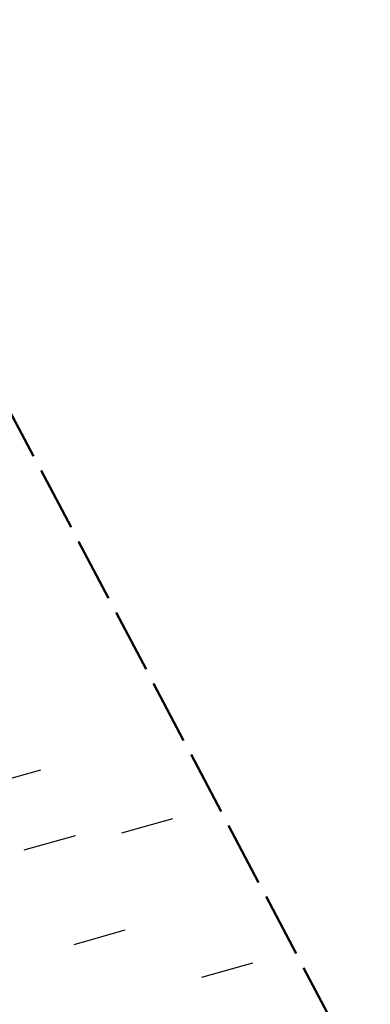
# Model space of a CAD drawing. Header units: metres. Extents: x 7529615 to 7533751, y 5721195 to 5727898.
# Tile 113 of 138: x 7530359 to 7530402, y 5726615 to 5726738. Entities that reach past the tile are written whole.
import ezdxf

# ---------------------------------------------------------------- set-up
doc = ezdxf.new("R2010")
doc.units = ezdxf.units.M
doc.linetypes.add('L_0_09', pattern=[2.5, 2, -0.5])
doc.layers.add('D-podzialy-dzialek-etap-III', color=7, linetype='Continuous', lineweight=30, true_color=0xff0040)
doc.layers.add('zakres-mdcp', color=7, linetype='L_0_09', lineweight=50, true_color=0xff05ff)

msp = doc.modelspace()

# ---------------------------------------------------------------- linework, layer by layer
at = {"layer": 'D-podzialy-dzialek-etap-III'}
for points in [[(7530354.76, 5726642.775), (7530361.119, 5726644.575)], [(7530371.215, 5726636.732), (7530377.574, 5726638.532)], [(7530359.071, 5726634.612), (7530365.43, 5726636.412)], [(7530365.289, 5726622.841), (7530371.648, 5726624.641)], [(7530381.155, 5726618.772), (7530387.514, 5726620.572)]]:
    msp.add_lwpolyline(points, dxfattribs=at)
at = {"layer": 'zakres-mdcp', "color": 202, "lineweight": 50, "ltscale": 4, "flags": 128}
msp.add_lwpolyline([(7531758.716, 5723850.032), (7531728.332, 5723851.794), (7531693.814, 5723894.136), (7531508.569, 5724248.602), (7531193.64, 5724847.394), (7530844.997, 5725516.068), (7530405.871, 5726335.327), (7530096.993, 5726929.301), (7529784.459, 5727520.373), (7529614.644, 5727842.41), (7529717.957, 5727897.667), (7529956.258, 5727449.278), (7530409.857, 5726589.568), (7530617.799, 5726197.499), (7530696.376, 5726240.903), (7530727.021, 5726177.862), (7530650.299, 5726135.481), (7530758.301, 5725929.636), (7531064.675, 5725351.856), (7531385.887, 5724741.515), (7531581.6, 5724370.323), (7531686.001, 5724174.745), (7531797.117, 5723955.134), (7531838.087, 5723957.501), (7531858.457, 5723931.987), (7531819.328, 5723892.549), (7531820.891, 5723857.614), (7531768.235, 5723832.41), (7531758.716, 5723850.032)], dxfattribs=at)

doc.saveas('drawing.dxf')
